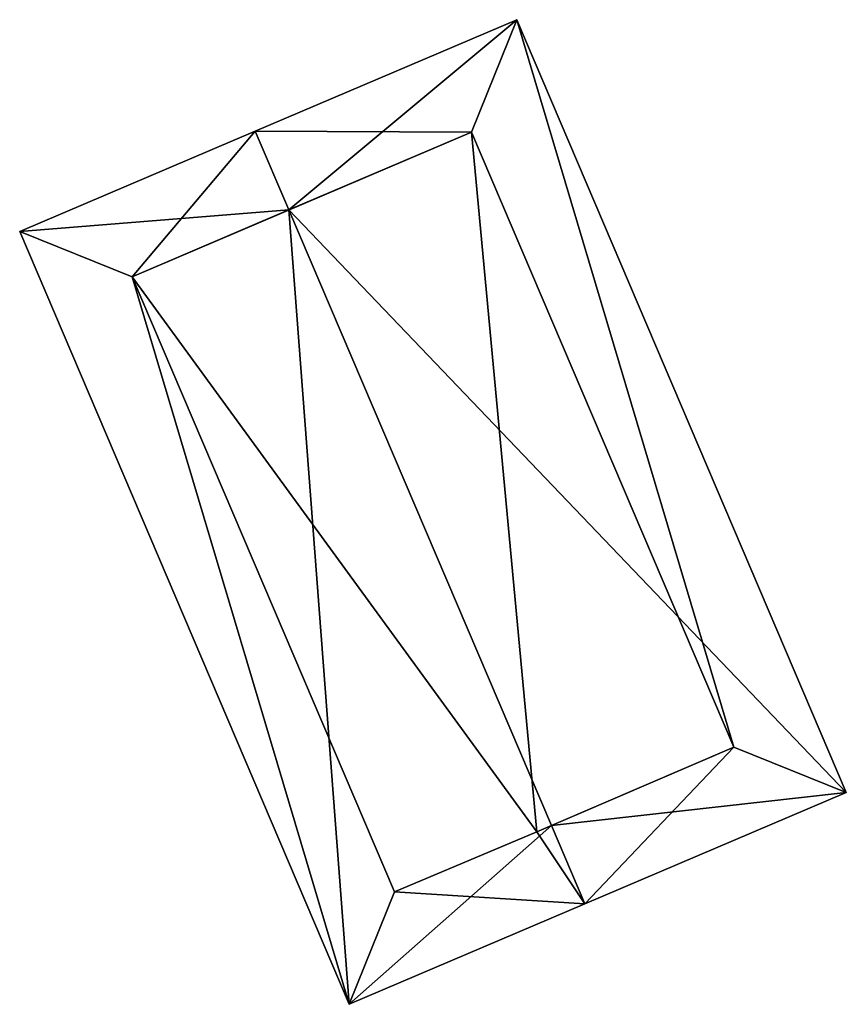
# Model space of a CAD drawing. Header units: inches. Extents: x 2523744 to 2528136, y 1148995 to 1152010.
# Tile 106 of 256: x 2525923 to 2525930, y 1149459 to 1149468. Entities that reach past the tile are written whole.
import ezdxf

# ---------------------------------------------------------------- set-up
doc = ezdxf.new("R2010")
doc.units = ezdxf.units.IN
doc.header["$MEASUREMENT"] = 0
doc.layers.add('Gebaeude Einzelhaus', color=10, linetype='Continuous')

msp = doc.modelspace()

# ---------------------------------------------------------------- meshes
at = {"layer": 'Gebaeude Einzelhaus'}
mesh = msp.add_polyface(dxfattribs=at)
corners = [(2525927.597, 1149460.561, 377.625), (2525925.825, 1149458.994, 376.44), (2525927.89, 1149459.874, 377.625), (2525925.297, 1149465.954, 377.625), (2525922.939, 1149465.764, 376.44), (2525925.003, 1149466.644, 377.625), (2525930.18, 1149460.851, 376.44), (2525927.293, 1149467.62, 376.44), (2525929.196, 1149461.248, 376.797), (2525926.898, 1149466.636, 376.797), (2525923.923, 1149465.368, 376.836), (2525926.221, 1149459.978, 376.836), (2525927.468, 1149460.506, 377.551), (2525927.468, 1149460.506, 371.254), (2525929.196, 1149461.248, 371.254), (2525926.898, 1149466.636, 371.254), (2525923.923, 1149465.368, 371.254), (2525926.221, 1149459.978, 371.254)]
mesh.append_faces([[corners[k] for k in face] for face in [(2, 12, 0), (1, 11, 2), (2, 11, 12), (1, 10, 11), (10, 5, 3), (1, 4, 10), (10, 4, 5), (5, 9, 3), (8, 2, 0), (8, 6, 2), (5, 7, 9), (9, 7, 8), (8, 7, 6), (3, 7, 5), (0, 6, 3), (3, 6, 7), (0, 2, 6), (4, 3, 5), (4, 1, 3), (3, 1, 0), (0, 1, 2)]], dxfattribs={"color": 13})
mesh.append_faces([[corners[k] for k in face] for face in [(13, 17, 16), (13, 16, 15), (13, 15, 14), (11, 17, 13), (11, 13, 12), (16, 17, 10), (10, 17, 11), (3, 16, 10), (15, 16, 9), (9, 16, 3), (14, 15, 8), (8, 15, 9), (13, 14, 8), (0, 13, 8), (12, 13, 0)]], dxfattribs={"color": 41})

doc.saveas('drawing.dxf')
